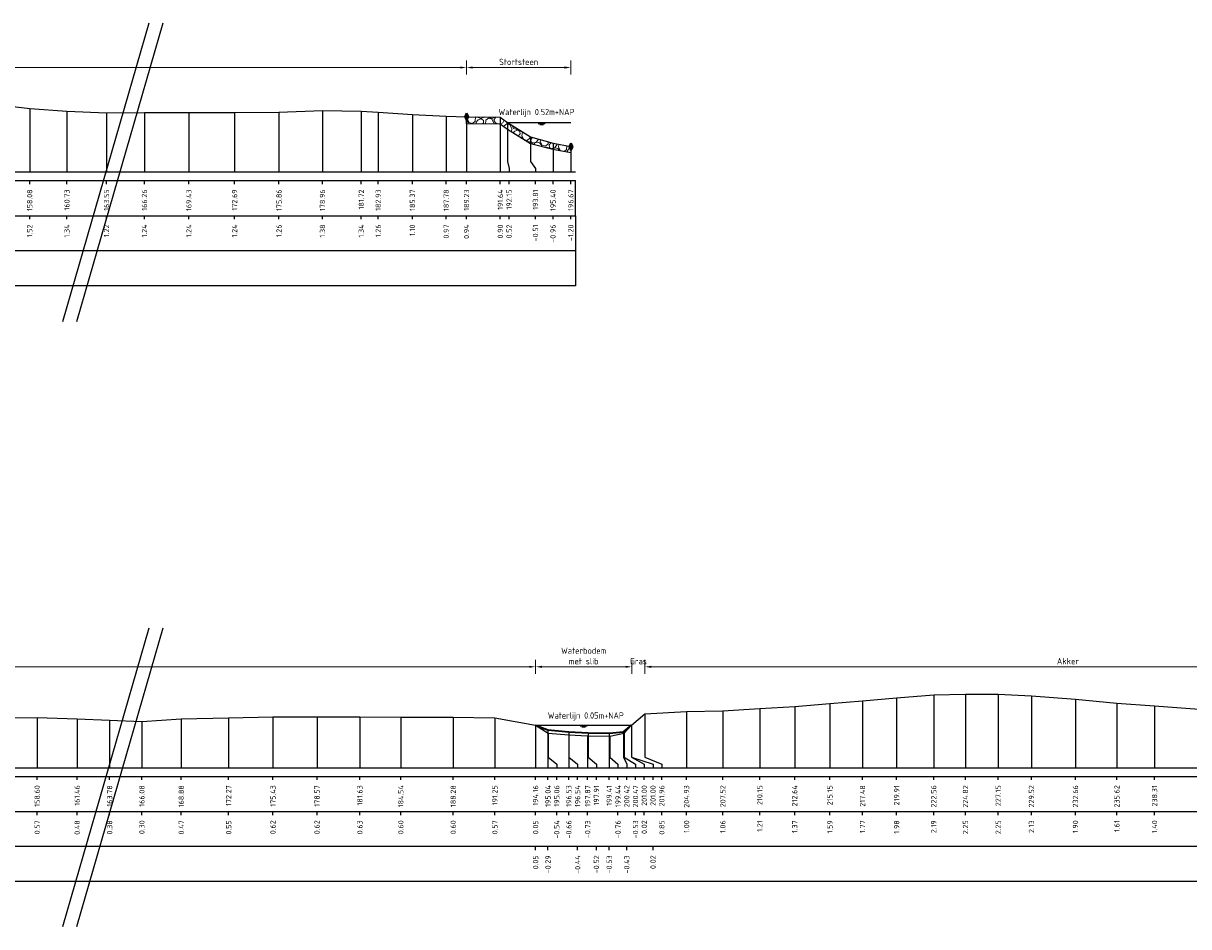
# Model space of a CAD drawing. Header units: metres. Extents: x 132725 to 140175, y 414354 to 417094.
# Tile 60 of 61: x 140008 to 140091, y 417029 to 417094. Entities that reach past the tile are written whole.
import ezdxf
from ezdxf.enums import TextEntityAlignment as Align

# ---------------------------------------------------------------- set-up
doc = ezdxf.new("R2010")
doc.units = ezdxf.units.M
doc.header["$PDMODE"] = 35
doc.header["$PDSIZE"] = 0.075
doc.layers.get('Defpoints').update_dxf_attribs({"true_color": 0x806000})
for name, color, linetype, lineweight in [('B-ME-GW-MAAIVELD-GD', 8, 'GW-MAAIVELD', 25), ('B-ME-VH-KANT ASFALT-SD', 7, 'Continuous', 25), ('B-ME-VH-VERHARDING_BESTORTING-A', 252, 'Continuous', 18), ('X-ME-AL-PROFIEL_BOVENKANT SLIB-GD', 42, 'Continuous', 35), ('X-XX-AL-DETAIL1-M', 7, 'Continuous', 18), ('X-XX-AL-GEBRUIKTE XREFS-GD', 7, 'Continuous', 35), ('X-XX-AL-NAP-T18', 7, 'Continuous', 18), ('X-XX-AL-TEKENBLAD_KADER_AFSNIJMARKERING-G', 7, 'Continuous', 25)]:
    doc.layers.add(name, color=color, linetype=linetype, lineweight=lineweight)
for name, color, linetype in [('X-ME-AL-PROFIEL_STORTSTEEN-GD', 7, 'Continuous'), ('X-ME-AL-PROFIEL_WATERLIJN-GD', 150, 'Continuous'), ('X-ME-AL-PROFIELRASTER-S', 7, 'Continuous')]:
    doc.layers.add(name, color=color, linetype=linetype)
doc.styles.add('NLCS-ISO-ANNOTATIEF-T18', font='NLCS-ISO.ttf', dxfattribs={"height": 1.8})
doc.styles.add('NLCS-ISO-ANNOTATIVE-T18', font='NLCS-ISO.ttf', dxfattribs={"height": 1.8})
doc.linetypes.add('GW-MAAIVELD', pattern='A,12,[40,NLCS.SHX,S=1,R=0,X=0,Y=-0.5],12', length=24)
doc.dimstyles.new('NLCS-ANNOTATIEF-T18-PIJL_L2_H0', dxfattribs={"dimtxt": 2.5, "dimasz": 1.8, "dimexe": 2, "dimexo": 2, "dimgap": 0.7, "dimtad": 1, "dimzin": 0, "dimdsep": 46, "dimtxsty": 'NLCS-ISO-ANNOTATIEF-T18', "dimcen": 0, "dimdle": 2, "dimclrd": 256, "dimclre": 256, "dimclrt": 10, "dimaunit": 2, "dimadec": 0, "dimazin": 0, "dimtfac": 1, "dimtdec": 3, "dimtofl": 0, "dimtmove": 0, "dimatfit": 3, "dimfxl": 2, "dimfxlon": 1, "dimtfillclr": 256, "dimtolj": 1, "dimtzin": 0, "dimlwd": -1, "dimlwe": -1, "dimarcsym": 0})

# ---------------------------------------------------------------- blocks, each defined once
blk = doc.blocks.new('SAL-PROFIELRASTER_BALK_EIND1-D')
at = {"color": 0, "linetype": 'ByBlock', "lineweight": -2}
blk.add_line((1, -12.5), (1, -2.5), dxfattribs=at)
at = {"color": 0, "linetype": 'ByBlock', "lineweight": -2, "flags": 128}
for points in [[(0, 0), (1, 0)], [(0, -2.5), (1, -2.5)], [(0, -12.5), (1, -12.5)]]:
    blk.add_lwpolyline(points, dxfattribs=at)
blk = doc.blocks.new('SAL-PROFIELRASTER_BALK_EIND2-D')
at = {"color": 0, "linetype": 'ByBlock', "lineweight": -2}
for p, q in [((1, -2.5), (1, -12.5)), ((1, -12.5), (0, -12.5))]:
    blk.add_line(p, q, dxfattribs=at)
blk = doc.blocks.new('SAL-PROFIELRASTER_BALK_DATA-D')
at = {"color": 0, "linetype": 'ByBlock', "lineweight": -2}
blk.add_lwpolyline([(0, -3.5), (0, -2.5)], dxfattribs=at)
at = {"color": 0, "linetype": 'ByBlock', "lineweight": -2, "style": 'NLCS-ISO-ANNOTATIVE-T18'}
blk.add_attdef('GETAL', text='', height=1.5, rotation=90, dxfattribs=at).set_placement((0.75, -5), align=Align.RIGHT)
blk = doc.blocks.new('SAL-PROFIELRASTER_AANHAAL-D')
at = {"color": 9, "linetype": 'ByBlock', "lineweight": -2, "flags": 128}
blk.add_lwpolyline([(0, 1), (0, 0)], dxfattribs=at)
blk = doc.blocks.new('SAL-PROFIELRASTER_AANHAAL_STAGGER-D')
at = {"color": 9, "linetype": 'ByBlock', "lineweight": -2, "flags": 128}
for points in [[(0, 0), (0, -0.25)], [(0, -0.25), (1, -0.75)], [(1, -0.75), (1, -1)]]:
    blk.add_lwpolyline(points, dxfattribs=at)
blk = doc.blocks.new('*D126')
at = {"layer": 'Defpoints', "color": 0, "transparency": 16777216}
for p in [(140039.358, 417090.644), (140039.358, 417087.136), (140046.798, 417085)]:
    blk.add_point(p, dxfattribs=at)
at = {"layer": 'X-XX-AL-DETAIL1-M', "transparency": 16777216}
for p, q in [((140039.358, 417090.144), (140039.358, 417091.144)), ((140046.348, 417090.644), (140039.808, 417090.644)), ((140046.798, 417090.144), (140046.798, 417091.144))]:
    blk.add_line(p, q, dxfattribs=at)
for points in [[(140039.808, 417090.719), (140039.808, 417090.569), (140039.358, 417090.644)], [(140046.348, 417090.719), (140046.348, 417090.569), (140046.798, 417090.644)]]:
    blk.add_solid(points, dxfattribs=at)
at = {"layer": 'X-XX-AL-DETAIL1-M', "color": 10, "transparency": 16777216, "insert": (140043.078, 417091.044), "char_height": 0.45, "attachment_point": 5, "style": 'NLCS-ISO-ANNOTATIEF-T18'}
blk.add_mtext('\\A1;Stortsteen', dxfattribs=at)
blk = doc.blocks.new('*D130')
at = {"layer": 'Defpoints', "color": 0, "transparency": 16777216}
for p in [(139976.487, 417090.644), (139976.487, 417087.252), (140039.358, 417087.136)]:
    blk.add_point(p, dxfattribs=at)
at = {"layer": 'X-XX-AL-DETAIL1-M', "transparency": 16777216}
for p, q in [((139976.487, 417090.144), (139976.487, 417091.144)), ((140038.908, 417090.644), (139976.937, 417090.644)), ((140039.358, 417090.144), (140039.358, 417091.144))]:
    blk.add_line(p, q, dxfattribs=at)
for points in [[(139976.937, 417090.719), (139976.937, 417090.569), (139976.487, 417090.644)], [(140038.908, 417090.719), (140038.908, 417090.569), (140039.358, 417090.644)]]:
    blk.add_solid(points, dxfattribs=at)
at = {"layer": 'X-XX-AL-DETAIL1-M', "color": 10, "transparency": 16777216, "insert": (139999.133, 417091.044), "char_height": 0.45, "attachment_point": 5, "style": 'NLCS-ISO-ANNOTATIEF-T18'}
blk.add_mtext('\\A1;Akker', dxfattribs=at)
blk = doc.blocks.new('SVH-KANT STORTSTEEN DWP-SOD')
at = {"flags": 128}
blk.add_lwpolyline([(-0.25, 0), (0.25, 0)], dxfattribs=at)
at = {"layer": 'X-XX-AL-GEBRUIKTE XREFS-GD', "flags": 128}
for points in [[(0, 0.5), (-0.25, 0)], [(-0.25, 0), (0, -0.5)], [(0, -0.5), (0, 0.5)], [(0, 0.5), (0.25, 0)], [(0.25, 0), (0, -0.5)]]:
    blk.add_lwpolyline(points, dxfattribs=at)
blk = doc.blocks.new('*D133')
at = {"layer": 'Defpoints', "color": 0, "transparency": 16777216}
for p in [(140044.286, 417047.902), (140044.286, 417043.751), (140051.15, 417043.751)]:
    blk.add_point(p, dxfattribs=at)
at = {"layer": 'X-XX-AL-DETAIL1-M', "transparency": 16777216}
for p, q in [((140044.286, 417047.402), (140044.286, 417048.402)), ((140051.15, 417047.402), (140051.15, 417048.402)), ((140050.7, 417047.902), (140044.736, 417047.902))]:
    blk.add_line(p, q, dxfattribs=at)
for points in [[(140044.736, 417047.977), (140044.736, 417047.827), (140044.286, 417047.902)], [(140050.7, 417047.977), (140050.7, 417047.827), (140051.15, 417047.902)]]:
    blk.add_solid(points, dxfattribs=at)
at = {"layer": 'X-XX-AL-DETAIL1-M', "color": 10, "transparency": 16777216, "insert": (140047.718, 417048.677), "char_height": 0.45, "attachment_point": 5, "style": 'NLCS-ISO-ANNOTATIEF-T18'}
blk.add_mtext('\\A1;Waterbodem\\Pmet slib', dxfattribs=at)
blk = doc.blocks.new('*D136')
at = {"layer": 'Defpoints', "color": 0, "transparency": 16777216}
for p in [(140052.085, 417047.902), (140112.424, 417045.047), (140052.085, 417044.554)]:
    blk.add_point(p, dxfattribs=at)
at = {"layer": 'X-XX-AL-DETAIL1-M', "transparency": 16777216}
for p, q in [((140052.085, 417047.402), (140052.085, 417048.402)), ((140112.424, 417047.402), (140112.424, 417048.402)), ((140111.974, 417047.902), (140052.535, 417047.902))]:
    blk.add_line(p, q, dxfattribs=at)
for points in [[(140052.535, 417047.977), (140052.535, 417047.827), (140052.085, 417047.902)], [(140111.974, 417047.977), (140111.974, 417047.827), (140112.424, 417047.902)]]:
    blk.add_solid(points, dxfattribs=at)
at = {"layer": 'X-XX-AL-DETAIL1-M', "color": 10, "transparency": 16777216, "insert": (140082.255, 417048.302), "char_height": 0.45, "attachment_point": 5, "style": 'NLCS-ISO-ANNOTATIEF-T18'}
blk.add_mtext('\\A1;Akker', dxfattribs=at)
blk = doc.blocks.new('*D137')
at = {"layer": 'Defpoints', "color": 0, "transparency": 16777216}
for p in [(139889.75, 417047.902), (139889.75, 417043.758), (140044.286, 417043.751)]:
    blk.add_point(p, dxfattribs=at)
at = {"layer": 'X-XX-AL-DETAIL1-M', "transparency": 16777216}
for p, q in [((139889.75, 417047.402), (139889.75, 417048.402)), ((140044.286, 417047.402), (140044.286, 417048.402)), ((140043.836, 417047.902), (139890.2, 417047.902))]:
    blk.add_line(p, q, dxfattribs=at)
for points in [[(139890.2, 417047.977), (139890.2, 417047.827), (139889.75, 417047.902)], [(140043.836, 417047.977), (140043.836, 417047.827), (140044.286, 417047.902)]]:
    blk.add_solid(points, dxfattribs=at)
at = {"layer": 'X-XX-AL-DETAIL1-M', "color": 10, "transparency": 16777216, "insert": (139956.967, 417048.302), "char_height": 0.45, "attachment_point": 5, "style": 'NLCS-ISO-ANNOTATIEF-T18'}
blk.add_mtext('\\A1;Gras', dxfattribs=at)
blk = doc.blocks.new('*D140')
at = {"layer": 'Defpoints', "color": 0, "transparency": 16777216}
for p in [(140051.15, 417047.902), (140052.085, 417044.554), (140051.15, 417043.751)]:
    blk.add_point(p, dxfattribs=at)
at = {"layer": 'X-XX-AL-DETAIL1-M', "transparency": 16777216}
for p, q in [((140051.15, 417047.402), (140051.15, 417048.402)), ((140052.085, 417047.402), (140052.085, 417048.402)), ((140050.7, 417047.902), (140050.25, 417047.902)), ((140052.535, 417047.902), (140052.985, 417047.902))]:
    blk.add_line(p, q, dxfattribs=at)
for points in [[(140050.7, 417047.977), (140050.7, 417047.827), (140051.15, 417047.902)], [(140052.535, 417047.977), (140052.535, 417047.827), (140052.085, 417047.902)]]:
    blk.add_solid(points, dxfattribs=at)
at = {"layer": 'X-XX-AL-DETAIL1-M', "color": 10, "transparency": 16777216, "insert": (140051.618, 417048.302), "char_height": 0.45, "attachment_point": 5, "style": 'NLCS-ISO-ANNOTATIEF-T18'}
blk.add_mtext('\\A1;Gras', dxfattribs=at)

msp = doc.modelspace()

# ---------------------------------------------------------------- hatches: boundary and pattern name
at = {"layer": 'B-ME-VH-VERHARDING_BESTORTING-A'}
h = msp.add_hatch(dxfattribs=at)
h.set_pattern_fill('AVH-BESTORTING_01', color=256, scale=0.1, pattern_type=2)
h.set_pattern_definition([(342.74206, (140157.5003, 416862.8325), (0.539798, 0.977389), [0.27272, -1.09194]), (17.25794, (140156.45755, 416863.1564), (0.5398037, 0.9773993), [0.27272, -1.65719]), (61.0888, (140156.718, 416863.2373), (-1.303186, 0.4048574), [0.22313, -0.89341]), (118.9112, (140157.5892, 416862.0503), (-0.5398012, -0.977414), [0.22313, -1.35591]), (162.74206, (140156.718, 416863.628), (-0.539798, -0.977389), [0.27272, -1.09194]), (197.25794, (140156.45755, 416863.70886), (-0.5398037, -0.9773993), [0.27272, -1.65719]), (241.0888, (140156.1971, 416863.6281), (1.303186, -0.4048574), [0.22313, -0.89341]), (298.9112, (140156.6291, 416864.41), (0.5398012, 0.977414), [0.22313, -1.35591]), (342.74206, (140154.8605, 416864.2552), (-0.763385, 1.3822363), [0.24341, -1.12122]), (40.85185, (140153.47355, 416861.25083), (0.53980236, 0.97739855), [0.24469, -3.61913]), (84.58698, (140155.27802, 416864.34308), (-0.2235911, 2.3596451), [0.29716, -3.05481]), (118.9112, (140156.6091, 416864.2326), (-1.3032082, 0.4048567), [0.29575, -1.28331]), (162.74206, (140155.1631, 416864.8978), (0.763385, -1.3822363), [0.24484, -1.11975]), (40.85185, (140153.1252, 416861.8786), (0.53980236, 0.97739855), [0.24409, -3.61972]), (84.58698, (140154.71664, 416864.51567), (-0.5398004, -0.9774069), [0.29647, -3.05553]), (298.9112, (140154.7166, 416864.5157), (1.3032082, -0.4048567), [0.29753, -1.28153]), (26.66898, (140152.2618, 416862.41733), (-1.84299603, -0.5725531), [0.18275, -4.54613]), (84.58698, (140155.34767, 416865.02633), (-0.5398004, -0.9774069), [0.18319, -3.16878]), (131.76242, (140153.83817, 416867.9732), (-2.0666041, 1.7871012), [0.24466, -4.00428]), (162.742, (140152.2794, 416862.8639), (-0.539799, -0.977389), [0.19694, -1.16769]), (26.66898, (140151.92783, 416862.84017), (-1.84299603, -0.5725531), [0.18297, -4.54591]), (84.58698, (140154.8315, 416865.16746), (-0.5398004, -0.9774069), [0.20094, -3.15103]), (131.76242, (140153.44452, 416867.77533), (-2.0666041, 1.7871012), [0.20994, -4.039]), (342.742, (140154.9713, 416865.0109), (0.539799, 0.977389), [0.22313, -1.1415]), (50.24156, (140155.2072, 416863.09336), (0.53978968, 0.97739007), [0.21713, -6.88472]), (95.41302, (140155.34605, 416863.26027), (-0.7633873, 1.3822403), [0.19056, -2.17966]), (150.93884, (140152.49811, 416866.6193), (-1.303193, 0.40485775), [0.17556, -5.17047]), (197.25794, (140155.1746, 416863.5352), (1.3031909, -0.4048543), [0.22316, -1.70672]), (50.24156, (140154.81352, 416863.29117), (0.53978968, 0.97739007), [0.23138, -6.87047]), (95.41302, (140154.8299, 416863.1184), (-0.7633873, 1.3822403), [0.17353, -2.19669]), (150.93884, (140152.16414, 416866.1965), (-1.303193, 0.40485775), [0.18788, -5.15816]), (17.25794, (140154.9941, 416863.0271), (-1.3031909, 0.4048543), [0.22313, -1.70675])])
h.paths.add_polyline_path([(140039.358, 417087.136), (140041.769, 417087.101), (140042.279, 417086.717), (140043.934, 417085.691), (140045.528, 417085.24), (140046.798, 417085), (140046.795, 417084.564), (140045.526, 417084.803), (140043.934, 417085.191), (140042.279, 417086.217), (140041.769, 417086.601), (140039.358, 417086.636)])

# ---------------------------------------------------------------- linework, layer by layer
at = {"layer": 'B-ME-GW-MAAIVELD-GD', "ltscale": 0.1, "flags": 128}
for points in [[(139850.128, 417087.319), (139852.449, 417087.148), (139853.243, 417087.025), (139854.125, 417086.312), (139854.319, 417086.06), (139854.647, 417085.941), (139855.033, 417085.98), (139855.242, 417086.319), (139856.021, 417086.947), (139856.668, 417087.238), (139859.521, 417087.18), (139862.117, 417087.196), (139865.096, 417087.218), (139868.326, 417087.168), (139871.158, 417087.18), (139874.05, 417087.164), (139876.718, 417087.173), (139879.918, 417087.167), (139883.234, 417087.12), (139886.667, 417087.099), (139890.116, 417087.099), (139893.408, 417087.099), (139896.603, 417087.085), (139900.225, 417087.048), (139903.73, 417087.059), (139907.013, 417087.095), (139910.508, 417087.093), (139913.948, 417087.106), (139917.426, 417087.103), (139920.828, 417087.115), (139924.324, 417087.109), (139927.836, 417087.095), (139931.315, 417087.115), (139934.707, 417087.093), (139938.474, 417087.098), (139941.733, 417087.171), (139945.209, 417087.231), (139948.766, 417087.283), (139952.289, 417087.251), (139955.744, 417087.221), (139959.074, 417087.197), (139962.423, 417087.172), (139965.591, 417087.148), (139968.897, 417087.136), (139970.508, 417087.062), (139971.589, 417086.493), (139972.168, 417086.213), (139972.705, 417085.564), (139973.472, 417085.385), (139974.735, 417085.612), (139975.254, 417086.243), (139975.952, 417086.86), (139976.487, 417087.252), (139979.301, 417087.484), (139982.462, 417087.618), (139985.488, 417087.68), (139988.095, 417087.905), (139991.035, 417088.146), (139993.84, 417088.305), (139995.755, 417088.435), (139998.544, 417088.463), (140001.151, 417088.414), (140003.872, 417088.192), (140005.97, 417087.983), (140008.203, 417087.717), (140010.857, 417087.538), (140013.681, 417087.423), (140016.386, 417087.436), (140019.553, 417087.439), (140022.818, 417087.435), (140025.984, 417087.456), (140029.083, 417087.584), (140031.853, 417087.536), (140033.06, 417087.459), (140035.497, 417087.303), (140037.913, 417087.173), (140039.358, 417087.136), (140041.769, 417087.101), (140042.279, 417086.717), (140043.934, 417085.691), (140045.528, 417085.24), (140046.798, 417085)], [(139850.128, 417044.734), (139851.878, 417044.598), (139854.304, 417044.463), (139856.3, 417044.343), (139857.577, 417044.03), (139857.879, 417043.764), (139858.322, 417043.279), (139858.903, 417043.13), (139859.504, 417043.353), (139859.884, 417043.736), (139860.537, 417044.285), (139862.859, 417044.319), (139865.355, 417044.361), (139868.051, 417044.374), (139870.854, 417044.352), (139874.138, 417044.373), (139876.977, 417044.371), (139879.678, 417044.366), (139882.446, 417044.311), (139885.648, 417044.145), (139886.884, 417043.715), (139887.534, 417043.305), (139888.225, 417043.241), (139889.177, 417043.29), (139889.75, 417043.758), (139890.548, 417043.96), (139891.869, 417044.146), (139893.659, 417044.227), (139895.895, 417044.286), (139899.003, 417044.306), (139902.357, 417044.324), (139905.385, 417044.32), (139908.365, 417044.339), (139911.57, 417044.308), (139914.55, 417044.247), (139917.695, 417044.069), (139919.243, 417043.909), (139920.776, 417044.107), (139923.155, 417044.216), (139926.342, 417044.264), (139930.145, 417044.255), (139933.551, 417044.269), (139936.799, 417044.279), (139940.2, 417044.27), (139943.513, 417044.224), (139946.714, 417044.212), (139950.363, 417044.068), (139952.707, 417044.101), (139954.977, 417044.246), (139957.842, 417044.259), (139961.015, 417044.283), (139964.727, 417044.332), (139967.867, 417044.294), (139971.253, 417044.27), (139974.515, 417044.247), (139977.935, 417044.187), (139981.321, 417044.068), (139983.221, 417043.911), (139985.465, 417044.087), (139988.624, 417044.183), (139991.683, 417044.246), (139995.131, 417044.262), (139998.564, 417044.252), (140001.716, 417044.244), (140005.296, 417044.272), (140008.733, 417044.275), (140011.588, 417044.181), (140013.903, 417044.084), (140016.204, 417044.002), (140019.012, 417044.179), (140022.393, 417044.254), (140025.554, 417044.329), (140028.696, 417044.326), (140031.754, 417044.331), (140034.671, 417044.309), (140038.41, 417044.304), (140041.382, 417044.271), (140044.286, 417043.751), (140045.184, 417043.164), (140046.658, 417043.042), (140047.999, 417042.978), (140049.57, 417042.944), (140050.595, 417043.175), (140051.125, 417043.729), (140052.085, 417044.554), (140055.056, 417044.705), (140057.644, 417044.767), (140060.278, 417044.917), (140062.766, 417045.073), (140065.279, 417045.29), (140067.607, 417045.478), (140070.04, 417045.687), (140072.684, 417045.897), (140074.947, 417045.955), (140077.279, 417045.952), (140079.651, 417045.839), (140082.791, 417045.605), (140085.751, 417045.314), (140088.435, 417045.107), (140091.608, 417044.878), (140094.485, 417044.727), (140097.272, 417044.731), (140100.945, 417044.763), (140103.699, 417044.84), (140106.531, 417044.884), (140109.379, 417044.951), (140112.424, 417045.047), (140114.719, 417045.001), (140117.545, 417044.976), (140119.992, 417044.828), (140120.187, 417044.915), (140120.898, 417044.935), (140121.916, 417044.564), (140122.087, 417044.67), (140123.888, 417044.604), (140124.667, 417044.173), (140125.944, 417043.471), (140126.831, 417042.821), (140127.838, 417042.745), (140128.888, 417042.505)]]:
    msp.add_lwpolyline(points, dxfattribs=at)
at = {"layer": 'X-ME-AL-PROFIEL_BOVENKANT SLIB-GD'}
msp.add_lwpolyline([(140044.286, 417043.751), (140045.17, 417043.412), (140046.666, 417043.262), (140048.038, 417043.189), (140049.538, 417043.18), (140050.547, 417043.274), (140051.125, 417043.729)], dxfattribs=at)
at = {"layer": 'X-ME-AL-PROFIEL_STORTSTEEN-GD'}
msp.add_lwpolyline([(140039.358, 417087.136), (140041.769, 417087.101), (140042.279, 417086.717), (140043.934, 417085.691), (140045.528, 417085.24), (140046.798, 417085), (140046.795, 417084.564), (140045.526, 417084.803), (140043.934, 417085.191), (140042.279, 417086.217), (140041.769, 417086.601), (140039.358, 417086.636)], close=True, dxfattribs=at)
at = {"layer": 'X-ME-AL-PROFIEL_WATERLIJN-GD'}
for points in [[(140042.279, 417086.717), (140046.798, 417086.717)], [(140044.466, 417086.647), (140044.966, 417086.647)], [(140044.591, 417086.588), (140044.841, 417086.588)], [(140044.286, 417043.751), (140051.15, 417043.751)], [(140047.468, 417043.689), (140047.968, 417043.689)], [(140047.593, 417043.63), (140047.843, 417043.63)]]:
    msp.add_lwpolyline(points, dxfattribs=at)
at = {"layer": 'X-XX-AL-TEKENBLAD_KADER_AFSNIJMARKERING-G'}
for points in [[(140016.706, 417093.797), (140010.552, 417072.5)], [(140017.688, 417093.797), (140011.534, 417072.5)], [(140016.706, 417050.663), (140010.552, 417029.366)], [(140017.688, 417050.663), (140011.534, 417029.366)]]:
    msp.add_lwpolyline(points, dxfattribs=at)

# ---------------------------------------------------------------- block references
at = {"layer": 'B-ME-VH-KANT ASFALT-SD', "xscale": 0.5, "yscale": 0.5, "zscale": 0.5}
for p in [(140039.358, 417087.136), (140046.798, 417085)]:
    msp.add_blockref('SVH-KANT STORTSTEEN DWP-SOD', p, dxfattribs=at)
at = {"layer": 'X-ME-AL-PROFIELRASTER-S'}
for p, yscale in [((140008.203, 417083.2), 4.516999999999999), ((140010.857, 417083.2), 4.338), ((140013.681, 417083.2), 4.223), ((140016.386, 417083.2), 4.236), ((140019.553, 417083.2), 4.239), ((140022.818, 417083.2), 4.235), ((140025.984, 417083.2), 4.256), ((140029.083, 417083.2), 4.384), ((140031.853, 417083.2), 4.336), ((140033.06, 417083.2), 4.259), ((140035.497, 417083.2), 4.103), ((140037.913, 417083.2), 3.973), ((140039.358, 417083.2), 3.936), ((140041.769, 417083.2), 3.901), ((140042.279, 417084.2), 2.517), ((140042.279, 417084.2), 2.517), ((140043.934, 417084.2), 1.491), ((140070.04, 417040.705), 4.982), ((140072.684, 417040.705), 5.192), ((140074.947, 417040.705), 5.25), ((140077.279, 417040.705), 5.247), ((140079.651, 417040.705), 5.134), ((140060.278, 417040.705), 4.212), ((140062.766, 417040.705), 4.368), ((140065.279, 417040.705), 4.585), ((140067.607, 417040.705), 4.773), ((140082.791, 417040.705), 4.9), ((140085.751, 417040.705), 4.609), ((140088.435, 417040.705), 4.402), ((140008.733, 417040.705), 3.57), ((140011.588, 417040.705), 3.476), ((140013.903, 417040.705), 3.379), ((140016.204, 417040.705), 3.297), ((140019.012, 417040.705), 3.474), ((140022.393, 417040.705), 3.549), ((140025.554, 417040.705), 3.624), ((140028.696, 417040.705), 3.621), ((140031.754, 417040.705), 3.626), ((140034.671, 417040.705), 3.604), ((140038.41, 417040.705), 3.599), ((140041.382, 417040.705), 3.566), ((140052.085, 417041.705), 2.849), ((140055.056, 417040.705), 4), ((140057.644, 417040.705), 4.062), ((140044.286, 417040.705), 3.046), ((140044.286, 417040.705), 3.046), ((140044.286, 417040.705), 3.046), ((140044.286, 417040.705), 3.046), ((140045.17, 417040.705), 2.707), ((140045.184, 417041.705), 1.459), ((140046.666, 417041.705), 1.557), ((140048.038, 417041.705), 1.484), ((140049.538, 417040.705), 2.475), ((140050.547, 417041.705), 1.569), ((140050.595, 417041.705), 1.47), ((140051.125, 417041.705), 2.024), ((140051.125, 417041.705), 2.024), ((140051.125, 417041.705), 2.024), ((140051.125, 417041.705), 2.024), ((140046.658, 417040.705), 2.337), ((140047.999, 417040.705), 2.273), ((140049.57, 417041.705), 1.239)]:
    msp.add_blockref('SAL-PROFIELRASTER_AANHAAL-D', p, dxfattribs=dict(at, yscale=yscale))
for name, p, xscale, yscale, zscale in [('SAL-PROFIELRASTER_AANHAAL-D', (140045.528, 417083.2), 0.5134658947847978, 2.039999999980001, 0.5134658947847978), ('SAL-PROFIELRASTER_AANHAAL-D', (140046.798, 417083.2), 0.4530581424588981, 1.799999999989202, 0.4530581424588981), ('SAL-PROFIELRASTER_BALK_EIND1-D', (139850.128, 417083.2), 197, 0.25, 194.4313743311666), ('SAL-PROFIELRASTER_BALK_EIND2-D', (139850.128, 417080.7), 197, 0.25, 194.4313743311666), ('SAL-PROFIELRASTER_BALK_EIND2-D', (139850.128, 417078.2), 197, 0.25, 194.4313743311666), ('SAL-PROFIELRASTER_BALK_EIND1-D', (139850.128, 417040.705), 279.5, 0.25, 277.3284274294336), ('SAL-PROFIELRASTER_BALK_EIND2-D', (139850.128, 417038.205), 279.5, 0.25, 277.3284274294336), ('SAL-PROFIELRASTER_BALK_EIND2-D', (139850.128, 417035.705), 279.5, 0.25, 277.3284274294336)]:
    msp.add_blockref(name, p, dxfattribs=dict(at, xscale=xscale, yscale=yscale, zscale=zscale))
for p, xscale, zscale in [((140042.279, 417084.2), 0.1152666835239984, 0.1152666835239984), ((140042.279, 417084.2), 0.1152666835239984, 0.1152666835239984), ((140043.934, 417084.2), 0.3415420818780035, 0.3415420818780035), ((140045.184, 417041.705), 0.6111561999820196, 0.6111561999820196), ((140046.666, 417041.705), 0.6174311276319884, 0.6174311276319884), ((140048.038, 417041.705), 0.5860913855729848, 0.5860913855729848), ((140049.57, 417041.705), 0.5928344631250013, 0.5928344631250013), ((140050.547, 417041.705), 0.2415367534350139, 0.2415367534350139), ((140050.595, 417041.705), 0.8179046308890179, 0.8179046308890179), ((140051.125, 417041.705), 0.913548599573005, 0.913548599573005), ((140051.125, 417041.705), 0.913548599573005, 0.913548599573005), ((140051.125, 417041.705), 1.538548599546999, 1.538548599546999), ((140051.125, 417041.705), 1.538548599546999, 1.538548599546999), ((140052.085, 417041.705), 1.203255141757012, 1.203255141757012)]:
    msp.add_blockref('SAL-PROFIELRASTER_AANHAAL_STAGGER-D', p, dxfattribs=dict(at, xscale=xscale, zscale=zscale))
at = {"layer": 'X-ME-AL-PROFIELRASTER-S', "xscale": 0.25, "yscale": 0.25, "zscale": 0.25}
for p, values in [((140008.203, 417083.2), {'GETAL': '158.08'}), ((140010.857, 417083.2), {'GETAL': '160.73'}), ((140013.681, 417083.2), {'GETAL': '163.55'}), ((140016.386, 417083.2), {'GETAL': '166.26'}), ((140019.553, 417083.2), {'GETAL': '169.43'}), ((140022.818, 417083.2), {'GETAL': '172.69'}), ((140025.984, 417083.2), {'GETAL': '175.86'}), ((140029.083, 417083.2), {'GETAL': '178.96'}), ((140031.853, 417083.2), {'GETAL': '181.72'}), ((140033.06, 417083.2), {'GETAL': '182.93'}), ((140035.497, 417083.2), {'GETAL': '185.37'}), ((140037.913, 417083.2), {'GETAL': '187.78'}), ((140039.358, 417083.2), {'GETAL': '189.23'}), ((140041.769, 417083.2), {'GETAL': '191.64'}), ((140042.394, 417083.2), {'GETAL': '192.15'}), ((140042.394, 417083.2), {'GETAL': '192.15'}), ((140044.276, 417083.2), {'GETAL': '193.81'}), ((140045.528, 417083.2), {'GETAL': '195.40'}), ((140046.798, 417083.2), {'GETAL': '196.67'}), ((140008.203, 417080.7), {'GETAL': '1.52'}), ((140010.857, 417080.7), {'GETAL': '1.34'}), ((140013.681, 417080.7), {'GETAL': '1.22'}), ((140016.386, 417080.7), {'GETAL': '1.24'}), ((140019.553, 417080.7), {'GETAL': '1.24'}), ((140022.818, 417080.7), {'GETAL': '1.24'}), ((140025.984, 417080.7), {'GETAL': '1.26'}), ((140029.083, 417080.7), {'GETAL': '1.38'}), ((140031.853, 417080.7), {'GETAL': '1.34'}), ((140033.06, 417080.7), {'GETAL': '1.26'}), ((140035.497, 417080.7), {'GETAL': '1.10'}), ((140037.913, 417080.7), {'GETAL': '0.97'}), ((140039.358, 417080.7), {'GETAL': '0.94'}), ((140041.769, 417080.7), {'GETAL': '0.90'}), ((140042.394, 417080.7), {'GETAL': '0.52'}), ((140044.276, 417080.7), {'GETAL': '-0.51'}), ((140045.528, 417080.7), {'GETAL': '-0.96'}), ((140046.798, 417080.7), {'GETAL': '-1.20'}), ((140008.733, 417040.705), {'GETAL': '158.60'}), ((140011.588, 417040.705), {'GETAL': '161.46'}), ((140013.903, 417040.705), {'GETAL': '163.78'}), ((140016.204, 417040.705), {'GETAL': '166.08'}), ((140019.012, 417040.705), {'GETAL': '168.88'}), ((140022.393, 417040.705), {'GETAL': '172.27'}), ((140025.554, 417040.705), {'GETAL': '175.43'}), ((140028.696, 417040.705), {'GETAL': '178.57'}), ((140031.754, 417040.705), {'GETAL': '181.63'}), ((140034.671, 417040.705), {'GETAL': '184.54'}), ((140038.41, 417040.705), {'GETAL': '188.28'}), ((140041.382, 417040.705), {'GETAL': '191.25'}), ((140044.286, 417040.705), {'GETAL': '194.16'}), ((140044.286, 417040.705), {'GETAL': '194.16'}), ((140044.286, 417040.705), {'GETAL': '194.16'}), ((140044.286, 417040.705), {'GETAL': '194.16'}), ((140045.17, 417040.705), {'GETAL': '195.04'}), ((140045.795, 417040.705), {'GETAL': '195.06'}), ((140046.658, 417040.705), {'GETAL': '196.53'}), ((140047.283, 417040.705), {'GETAL': '196.54'}), ((140047.999, 417040.705), {'GETAL': '197.87'}), ((140048.624, 417040.705), {'GETAL': '197.91'}), ((140049.538, 417040.705), {'GETAL': '199.41'}), ((140050.163, 417040.705), {'GETAL': '199.44'}), ((140050.788, 417040.705), {'GETAL': '200.42'}), ((140051.413, 417040.705), {'GETAL': '200.47'}), ((140052.038, 417040.705), {'GETAL': '201.00'}), ((140052.038, 417040.705), {'GETAL': '201.00'}), ((140052.663, 417040.705), {'GETAL': '201.00'}), ((140052.663, 417040.705), {'GETAL': '201.00'}), ((140053.288, 417040.705), {'GETAL': '201.96'}), ((140055.056, 417040.705), {'GETAL': '204.93'}), ((140057.644, 417040.705), {'GETAL': '207.52'}), ((140060.278, 417040.705), {'GETAL': '210.15'}), ((140062.766, 417040.705), {'GETAL': '212.64'}), ((140065.279, 417040.705), {'GETAL': '215.15'}), ((140067.607, 417040.705), {'GETAL': '217.48'}), ((140070.04, 417040.705), {'GETAL': '219.91'}), ((140072.684, 417040.705), {'GETAL': '222.56'}), ((140074.947, 417040.705), {'GETAL': '224.82'}), ((140077.279, 417040.705), {'GETAL': '227.15'}), ((140079.651, 417040.705), {'GETAL': '229.52'}), ((140082.791, 417040.705), {'GETAL': '232.66'}), ((140085.751, 417040.705), {'GETAL': '235.62'}), ((140088.435, 417040.705), {'GETAL': '238.31'}), ((140008.733, 417038.205), {'GETAL': '0.57'}), ((140011.588, 417038.205), {'GETAL': '0.48'}), ((140013.903, 417038.205), {'GETAL': '0.38'}), ((140016.204, 417038.205), {'GETAL': '0.30'}), ((140019.012, 417038.205), {'GETAL': '0.47'}), ((140022.393, 417038.205), {'GETAL': '0.55'}), ((140025.554, 417038.205), {'GETAL': '0.62'}), ((140028.696, 417038.205), {'GETAL': '0.62'}), ((140031.754, 417038.205), {'GETAL': '0.63'}), ((140034.671, 417038.205), {'GETAL': '0.60'}), ((140038.41, 417038.205), {'GETAL': '0.60'}), ((140041.382, 417038.205), {'GETAL': '0.57'}), ((140044.286, 417038.205), {'GETAL': '0.05'}), ((140045.795, 417038.205), {'GETAL': '-0.54'}), ((140046.658, 417038.205), {'GETAL': '-0.66'}), ((140047.999, 417038.205), {'GETAL': '-0.73'}), ((140050.163, 417038.205), {'GETAL': '-0.76'}), ((140051.413, 417038.205), {'GETAL': '-0.53'}), ((140052.038, 417038.205), {'GETAL': '0.02'}), ((140053.288, 417038.205), {'GETAL': '0.85'}), ((140055.056, 417038.205), {'GETAL': '1.00'}), ((140057.644, 417038.205), {'GETAL': '1.06'}), ((140060.278, 417038.205), {'GETAL': '1.21'}), ((140062.766, 417038.205), {'GETAL': '1.37'}), ((140065.279, 417038.205), {'GETAL': '1.59'}), ((140067.607, 417038.205), {'GETAL': '1.77'}), ((140070.04, 417038.205), {'GETAL': '1.98'}), ((140072.684, 417038.205), {'GETAL': '2.19'}), ((140074.947, 417038.205), {'GETAL': '2.25'}), ((140077.279, 417038.205), {'GETAL': '2.25'}), ((140079.651, 417038.205), {'GETAL': '2.13'}), ((140082.791, 417038.205), {'GETAL': '1.90'}), ((140085.751, 417038.205), {'GETAL': '1.61'}), ((140088.435, 417038.205), {'GETAL': '1.40'}), ((140044.286, 417035.705), {'GETAL': '0.05'}), ((140045.17, 417035.705), {'GETAL': '-0.29'}), ((140047.283, 417035.705), {'GETAL': '-0.44'}), ((140048.624, 417035.705), {'GETAL': '-0.52'}), ((140049.538, 417035.705), {'GETAL': '-0.53'}), ((140050.788, 417035.705), {'GETAL': '-0.43'}), ((140052.663, 417035.705), {'GETAL': '0.02'})]:
    msp.add_blockref('SAL-PROFIELRASTER_BALK_DATA-D', p, dxfattribs=at).add_auto_attribs(values)

# ---------------------------------------------------------------- texts
at = {"layer": 'X-XX-AL-NAP-T18', "color": 10, "char_height": 0.45, "width": 15.43377, "attachment_point": 7, "style": 'NLCS-ISO-ANNOTATIEF-T18'}
for s, insert in [('Waterlijn 0.52m+NAP', (140041.638, 417087.111)), ('Waterlijn 0.05m+NAP', (140045.156, 417044.068))]:
    msp.add_mtext(s, dxfattribs=dict(at, insert=insert))

# ---------------------------------------------------------------- dimensions: what is measured, and where the dimension line sits
at = {"layer": 'X-XX-AL-DETAIL1-M'}
for base, p1, p2, text, picture, middle in [((139976.487, 417090.644), (140039.358, 417087.136), (139976.487, 417087.252), 'Akker', '*D130', (139999.133, 417090.644)), ((140039.358, 417090.644), (140046.798, 417085), (140039.358, 417087.136), 'Stortsteen', '*D126', (140043.078, 417090.644)), ((140044.286, 417047.902), (140051.15, 417043.751), (140044.286, 417043.751), 'Waterbodem\\Pmet slib', '*D133', (140047.718, 417047.902)), ((139889.75, 417047.902), (140044.286, 417043.751), (139889.75, 417043.758), 'Gras', '*D137', (139956.967, 417047.902)), ((140051.15, 417047.902), (140052.085, 417044.554), (140051.15, 417043.751), 'Gras', '*D140', (140051.618, 417047.902)), ((140052.085, 417047.902), (140112.424, 417045.047), (140052.085, 417044.554), 'Akker', '*D136', (140082.255, 417047.902))]:
    dim = msp.add_linear_dim(base=base, p1=p1, p2=p2, text=text, dimstyle='NLCS-ANNOTATIEF-T18-PIJL_L2_H0', dxfattribs=at)
    dim.commit()
    dim.dimension.update_dxf_attribs({"geometry": picture, "text_midpoint": middle, "dimtype": 160})

doc.saveas('drawing.dxf')
